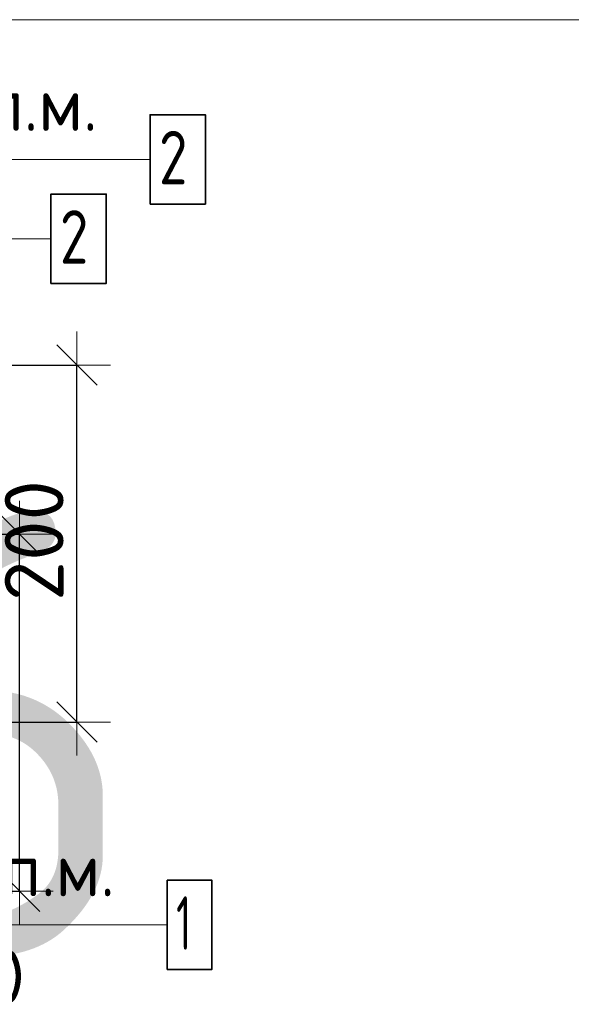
# Model space of a CAD drawing. Header units: metres. Extents: x -38 to 98, y -15 to 21.
# Tile 74 of 124: x 72.777 to 73.086, y 6.32 to 6.872. Entities that reach past the tile are written whole.
import ezdxf

# ---------------------------------------------------------------- set-up
doc = ezdxf.new("R2010")
doc.units = ezdxf.units.M
doc.header["$PDMODE"] = 65
for name, color, linetype, lineweight in [('XR$3$Арм. стержнями верхней зоны', 180, 'Continuous', 35), ('XR$3$Арм. стержнями нижней зоны', 180, 'Continuous', 35), ('XR$3$Размерная линия_ общее', 7, 'Continuous', 13), ('XR$5$Арм. стержнями верхней зоны', 180, 'Continuous', 35), ('XR$5$Размерная линия_ общее', 7, 'Continuous', 13)]:
    doc.layers.add(name, color=color, linetype=linetype, lineweight=lineweight)
doc.styles.add('ISOCPEUR', font='txt')
doc.dimstyles.new('DIMSTYLE_8', dxfattribs={"dimtxt": 0.033, "dimasz": 0.0375, "dimexe": 0, "dimexo": 0, "dimgap": 0.0165, "dimtad": 2, "dimdec": 0, "dimlfac": 1000, "dimrnd": 1, "dimzin": 12, "dimdsep": 46, "dimtxsty": 'ISOCPEUR', "dimblk1": 'ALL_ML_STRICH', "dimblk2": 'ALL_ML_STRICH', "dimsah": 1, "dimcen": 0, "dimclrd": 7, "dimclre": 256, "dimclrt": 7, "dimadec": 0, "dimazin": 0, "dimtfac": 1, "dimtdec": 0, "dimtix": 1, "dimtmove": 2, "dimatfit": 3, "dimfxl": 0, "dimtzin": 0, "dimlwd": 0, "dimlwe": -3, "dimarcsym": 0})

# ---------------------------------------------------------------- blocks, each defined once
blk = doc.blocks.new('ALL_ML_STRICH')
at = {"color": 0, "linetype": 'ByBlock', "lineweight": -2}
for p, q in [((0, -0.5), (0, 0.5)), ((-0.3, -0.3), (0.3, 0.3)), ((-1, 0), (0.5, 0))]:
    blk.add_line(p, q, dxfattribs=at)
blk = doc.blocks.new('*D72')
at = {"layer": 'DEFPOINTS', "color": 7, "linetype": 'Continuous', "lineweight": 13, "transparency": 33554687}
for p in [(72.63764, 6.67826), (72.63764, 6.47826), (72.80919, 6.47826)]:
    blk.add_point(p, dxfattribs=at)
at = {"layer": 'XR$3$Размерная линия_ общее', "color": 253, "linetype": 'Continuous', "lineweight": -2, "true_color": 0xa0a0a0, "transparency": 33554687}
for p, q in [((72.65764, 6.67826), (72.80919, 6.67826)), ((72.65764, 6.47826), (72.80919, 6.47826))]:
    blk.add_line(p, q, dxfattribs=at)
at = {"layer": 'XR$3$Размерная линия_ общее', "color": 7, "linetype": 'Continuous', "lineweight": -2, "transparency": 33554687}
blk.add_line((72.80919, 6.47826), (72.80919, 6.67826), dxfattribs=at)
at = {"layer": 'XR$3$Размерная линия_ общее', "color": 7, "linetype": 'Continuous', "lineweight": 13, "transparency": 33554687, "xscale": 0.0375, "yscale": 0.0375, "zscale": 0.0375}
for p, rotation in [((72.80919, 6.67826), 90), ((72.80919, 6.47826), 270)]:
    blk.add_blockref('ALL_ML_STRICH', p, dxfattribs=dict(at, rotation=rotation))
at = {"layer": 'XR$3$Размерная линия_ общее', "color": 7, "linetype": 'Continuous', "lineweight": 13, "transparency": 33554687, "insert": (72.78519, 6.57991), "char_height": 0.033, "width": 0.099, "attachment_point": 5, "rotation": 90, "style": 'ISOCPEUR'}
blk.add_mtext('\\A1;{200}', dxfattribs=at)
blk = doc.blocks.new('*D582')
at = {"layer": 'DEFPOINTS', "color": 7, "linetype": 'Continuous', "lineweight": 13, "transparency": 33554687}
for p in [(72.60555, 6.58345), (72.60555, 6.38345), (72.77709, 6.38345)]:
    blk.add_point(p, dxfattribs=at)
at = {"layer": 'XR$5$Размерная линия_ общее', "color": 253, "linetype": 'Continuous', "lineweight": -2, "true_color": 0xa0a0a0, "transparency": 33554687}
for p, q in [((72.62555, 6.58345), (72.77709, 6.58345)), ((72.62555, 6.38345), (72.77709, 6.38345))]:
    blk.add_line(p, q, dxfattribs=at)
at = {"layer": 'XR$5$Размерная линия_ общее', "color": 7, "linetype": 'Continuous', "lineweight": -2, "transparency": 33554687}
blk.add_line((72.77709, 6.38345), (72.77709, 6.58345), dxfattribs=at)
at = {"layer": 'XR$5$Размерная линия_ общее', "color": 7, "linetype": 'Continuous', "lineweight": 13, "transparency": 33554687, "xscale": 0.0375, "yscale": 0.0375, "zscale": 0.0375}
for p, rotation in [((72.77709, 6.58345), 90), ((72.77709, 6.38345), 270)]:
    blk.add_blockref('ALL_ML_STRICH', p, dxfattribs=dict(at, rotation=rotation))
at = {"layer": 'XR$5$Размерная линия_ общее', "color": 7, "linetype": 'Continuous', "lineweight": 13, "transparency": 33554687, "insert": (72.75309, 6.4851), "char_height": 0.033, "width": 0.099, "attachment_point": 5, "rotation": 90, "style": 'ISOCPEUR'}
blk.add_mtext('\\A1;{200}', dxfattribs=at)

msp = doc.modelspace()

# ---------------------------------------------------------------- linework, layer by layer
at = {"color": 7, "linetype": 'Continuous', "lineweight": 13, "transparency": 33554687}
msp.add_line((86.41979, 6.87171), (67.91979, 6.87171), dxfattribs=at)
at = {"layer": 'XR$3$Арм. стержнями верхней зоны', "color": 7, "linetype": 'Continuous', "lineweight": 13, "transparency": 33554687}
msp.add_line((72.62411, 6.79343), (72.85011, 6.79343), dxfattribs=at)
at = {"layer": 'XR$3$Арм. стержнями верхней зоны', "color": 7, "linetype": 'Continuous', "lineweight": 35, "transparency": 33554687}
msp.add_lwpolyline([(72.85011, 6.76843), (72.88111, 6.76843), (72.88111, 6.81843), (72.85011, 6.81843), (72.85011, 6.76843)], dxfattribs=at)
at = {"layer": 'XR$3$Арм. стержнями нижней зоны', "color": 7, "linetype": 'Continuous', "lineweight": 13, "transparency": 33554687}
msp.add_line((72.63377, 6.36468), (72.85977, 6.36468), dxfattribs=at)
at = {"layer": 'XR$3$Арм. стержнями нижней зоны', "color": 7, "linetype": 'Continuous', "lineweight": 35, "transparency": 33554687}
msp.add_lwpolyline([(72.85977, 6.33968), (72.88477, 6.33968), (72.88477, 6.38968), (72.85977, 6.38968), (72.85977, 6.33968)], dxfattribs=at)
at = {"layer": 'XR$5$Арм. стержнями верхней зоны', "color": 7, "linetype": 'Continuous', "lineweight": 13, "transparency": 33554687}
msp.add_line((72.56858, 6.74899), (72.79458, 6.74899), dxfattribs=at)
at = {"layer": 'XR$5$Арм. стержнями верхней зоны', "color": 7, "linetype": 'Continuous', "lineweight": 35, "transparency": 33554687}
msp.add_lwpolyline([(72.79458, 6.72399), (72.82558, 6.72399), (72.82558, 6.77399), (72.79458, 6.77399), (72.79458, 6.72399)], dxfattribs=at)

# ---------------------------------------------------------------- texts
at = {"color": 7, "linetype": 'Continuous', "lineweight": 35, "transparency": 33554687, "insert": (70.35063, 6.34671), "char_height": 0.25, "width": 2.7437149, "attachment_point": 7, "style": 'ISOCPEUR'}
msp.add_mtext('\\W0.96;ГОСТ 34028-2016', dxfattribs=at)
at = {"layer": 'XR$3$Арм. стержнями верхней зоны', "color": 7, "linetype": 'Continuous', "lineweight": 25, "transparency": 33554687, "char_height": 0.03, "attachment_point": 7, "style": 'ISOCPEUR'}
for s, insert, width in [('\\W0.94;ø10 L=п.м.', (72.64411, 6.80943), 0.1999832), ('\\W0.78;2', (72.85511, 6.77943), 0.0326407), ('\\W0.95;ш.200 ', (72.6786, 6.74943), 0.1311997)]:
    msp.add_mtext(s, dxfattribs=dict(at, insert=insert, width=width))
at = {"layer": 'XR$3$Арм. стержнями нижней зоны', "color": 7, "linetype": 'Continuous', "lineweight": 25, "transparency": 33554687, "char_height": 0.03, "attachment_point": 7, "style": 'ISOCPEUR'}
for s, insert, width in [('\\W0.94;ø10 L=п.м.', (72.65377, 6.38068), 0.1999832), ('\\W0.56;1', (72.86477, 6.35068), 0.0233333), ('\\W0.95;ш.200 ', (72.68827, 6.32068), 0.1311997)]:
    msp.add_mtext(s, dxfattribs=dict(at, insert=insert, width=width))
at = {"layer": 'XR$5$Арм. стержнями верхней зоны', "color": 7, "linetype": 'Continuous', "lineweight": 25, "transparency": 33554687, "insert": (72.79958, 6.73499), "char_height": 0.03, "width": 0.0326407, "attachment_point": 7, "style": 'ISOCPEUR'}
msp.add_mtext('\\W0.78;2', dxfattribs=at)

# ---------------------------------------------------------------- dimensions: what is measured, and where the dimension line sits
at = {"layer": 'XR$3$Размерная линия_ общее', "color": 7, "linetype": 'Continuous', "lineweight": 13, "transparency": 33554687}
dim = msp.add_linear_dim(base=(72.80919, 6.67826), p1=(72.65764, 6.47826), p2=(72.65764, 6.67826), angle=90, dimstyle='DIMSTYLE_8', override={"dimpost": '<>', "dimclrd": 7, "dimclre": 253, "dimclrt": 7, "dimlwd": 0, "dimlwe": 65533}, dxfattribs=at)
dim.commit()
dim.dimension.update_dxf_attribs({"geometry": '*D72', "text_midpoint": (72.78519, 6.57991), "dimtype": 160})
at = {"layer": 'XR$5$Размерная линия_ общее', "color": 7, "linetype": 'Continuous', "lineweight": 13, "transparency": 33554687}
dim = msp.add_linear_dim(base=(72.77709, 6.58345), p1=(72.62555, 6.38345), p2=(72.62555, 6.58345), angle=90, dimstyle='DIMSTYLE_8', override={"dimpost": '<>', "dimclrd": 7, "dimclre": 253, "dimclrt": 7, "dimlwd": 0, "dimlwe": 65533}, dxfattribs=at)
dim.commit()
dim.dimension.update_dxf_attribs({"geometry": '*D582', "text_midpoint": (72.75309, 6.4851), "dimtype": 160})

doc.saveas('drawing.dxf')
